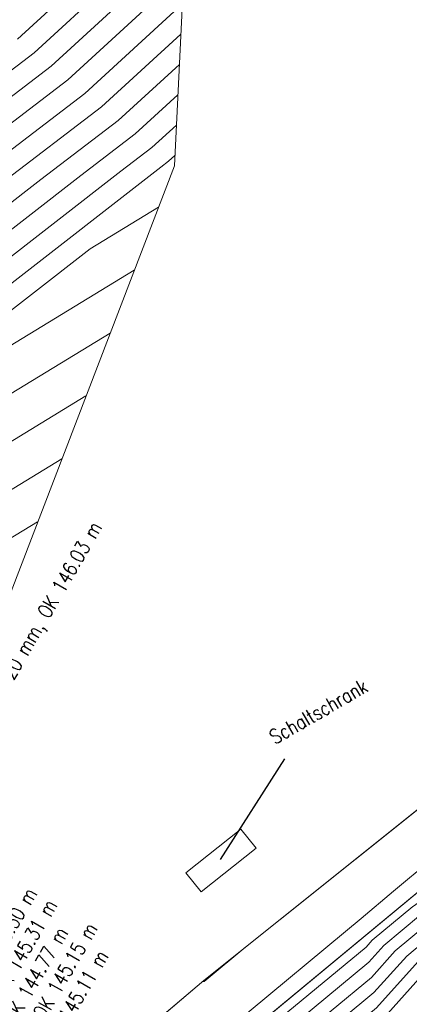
# Model space of a CAD drawing. Header units: metres. Extents: x 3490449 to 3490968, y 5754217 to 5754743.
# Tile 41 of 212: x 3490650 to 3490667, y 5754357 to 5754399. Entities that reach past the tile are written whole.
import ezdxf

# ---------------------------------------------------------------- set-up
doc = ezdxf.new("R2010")
doc.units = ezdxf.units.M
doc.header["$LTSCALE"] = 0.25
doc.linetypes.add('Kartierung-07$0$AUSGEZOGEN', pattern=[0])
doc.linetypes.add('Kartierung-07$0$STRICHLINIE', pattern=[19.05, 12.7, -6.35])
for name, color, linetype, lineweight, true_color in [('Kartierung-07$0$$BRUCH', 7, 'Continuous', 18, 0x82563a), ('Kartierung-07$0$$HOEHEN_Haupt', 7, 'Continuous', 18, 0x82563a), ('Kartierung-07$0$$HOEHEN_Mittel', 7, 'Continuous', 18, 0x82563a), ('Kartierung-07$0$B_Bau', 7, 'Continuous', 18, 0x82563a), ('Kartierung-07$0$B_Befestigt', 7, 'Continuous', 18, 0x82563a), ('Kartierung-07$0$Hilfe_DGM', 7, 'Continuous', 18, 0x82563a)]:
    doc.layers.add(name, color=color, linetype=linetype, lineweight=lineweight, true_color=true_color)
for name, color, linetype, true_color in [('Kartierung-07$0$B_Gasleitung_Schrift', 7, 'Kartierung-07$0$AUSGEZOGEN', 0x82563a), ('Kartierung-07$0$B_Schrift_25_30Grad', 7, 'Continuous', 0x82563a), ('Kartierung-07$0$B_Stromleitung_Schrift', 7, 'Kartierung-07$0$AUSGEZOGEN', 0x82563a), ('Kartierung-07$0$B_Telekommunikationskabel_Schrift', 7, 'Kartierung-07$0$STRICHLINIE', 0x82563a)]:
    doc.layers.add(name, color=color, linetype=linetype, true_color=true_color)
doc.styles.add('Kartierung-07$0$STANDARD', font='romans.shx', dxfattribs={"width": 0.8})

msp = doc.modelspace()

# ---------------------------------------------------------------- linework, layer by layer
at = {"layer": 'Kartierung-07$0$$BRUCH', "ltscale": 0.02}
for p, q in [((3490670.899, 5754367.785), (3490658.241, 5754357.635)), ((3490659.701, 5754355.035), (3490674.26, 5754367.107)), ((3490658.241, 5754357.635), (3490646.514, 5754347.692))]:
    msp.add_line(p, q, dxfattribs=at)
at = {"layer": 'Kartierung-07$0$$HOEHEN_Haupt', "ltscale": 0.02}
for points in [[(3490657.324, 5754399.616), (3490653.13, 5754395.762), (3490647.829, 5754391.708)], [(3490656.999, 5754393.096), (3490656.732, 5754392.851), (3490656.395, 5754392.593), (3490643.232, 5754382.351)], [(3490652.143, 5754380.057), (3490645.179, 5754375.802)], [(3490673.732, 5754370.166), (3490673.364, 5754367.288), (3490668.001, 5754362.82), (3490666.387, 5754361.474), (3490664.988, 5754360.308), (3490664.32, 5754359.751), (3490660.182, 5754356.304), (3490659.369, 5754355.626), (3490657.301, 5754355.861), (3490656.29, 5754355.981)], [(3490646.724, 5754347.87), (3490647.021, 5754347.784), (3490647.31, 5754347.799), (3490649.974, 5754347.473), (3490650.416, 5754347.422), (3490652.91, 5754348.498), (3490653.994, 5754349.034), (3490654.641, 5754349.455), (3490655.325, 5754349.784), (3490656.066, 5754350.262), (3490658.003, 5754351.235), (3490660.046, 5754352.526), (3490661.922, 5754353.711), (3490663.665, 5754354.812), (3490665.657, 5754356.466), (3490667.442, 5754358.464)]]:
    msp.add_lwpolyline(points, dxfattribs=at)
at = {"layer": 'Kartierung-07$0$$HOEHEN_Mittel', "ltscale": 0.02}
for points in [[(3490650.248, 5754398.092), (3490656.939, 5754404.239)], [(3490657.518, 5754403.527), (3490650.969, 5754397.509), (3490644.889, 5754392.859)], [(3490657.454, 5754402.224), (3490651.689, 5754396.927), (3490644.706, 5754391.586)], [(3490657.389, 5754400.92), (3490652.409, 5754396.345), (3490646.116, 5754391.531)], [(3490657.259, 5754398.312), (3490653.85, 5754395.18), (3490649.542, 5754391.885)], [(3490657.194, 5754397.008), (3490654.571, 5754394.598), (3490651.255, 5754392.062), (3490643.866, 5754386.312)], [(3490657.129, 5754395.704), (3490655.291, 5754394.016), (3490652.968, 5754392.239), (3490643.654, 5754384.991)], [(3490657.064, 5754394.4), (3490656.012, 5754393.433), (3490654.681, 5754392.416), (3490643.443, 5754383.671)], [(3490656.292, 5754390.869), (3490653.37, 5754389.083), (3490643.02, 5754381.03)], [(3490655.255, 5754388.166), (3490647.905, 5754383.675)], [(3490654.218, 5754385.463), (3490642.642, 5754378.39)], [(3490653.181, 5754382.76), (3490643.911, 5754377.096)], [(3490650.551, 5754351.114), (3490651.601, 5754350.986), (3490653.209, 5754350.797), (3490654.367, 5754350.661), (3490654.731, 5754350.836), (3490654.785, 5754350.872), (3490658.725, 5754352.852), (3490659.899, 5754353.593), (3490660.977, 5754354.274), (3490661.978, 5754354.907), (3490665.43, 5754357.772), (3490666.454, 5754358.919), (3490667.878, 5754360.101), (3490668.341, 5754360.395), (3490674.006, 5754365.097), (3490674.754, 5754365.592), (3490675.289, 5754365.946), (3490675.788, 5754366.277), (3490682.286, 5754373.594), (3490682.847, 5754376.548), (3490684.002, 5754378.556)], [(3490651.106, 5754377.354), (3490646.448, 5754374.508)], [(3490652.464, 5754352.736), (3490655.457, 5754352.382), (3490656.342, 5754352.281), (3490659.087, 5754353.661), (3490659.826, 5754354.127), (3490660.504, 5754354.556), (3490661.135, 5754354.954), (3490665.316, 5754358.425), (3490665.96, 5754359.146), (3490667.545, 5754360.462), (3490667.835, 5754360.646), (3490674.101, 5754365.847), (3490674.57, 5754366.157), (3490674.905, 5754366.379), (3490675.218, 5754366.586), (3490679.291, 5754371.174), (3490679.949, 5754374.639), (3490680.061, 5754375.23), (3490680.292, 5754375.631)], [(3490654.377, 5754354.359), (3490656.379, 5754354.121), (3490658.318, 5754353.901), (3490659.448, 5754354.469), (3490659.752, 5754354.661), (3490660.032, 5754354.838), (3490660.291, 5754355.002), (3490665.202, 5754359.079), (3490665.466, 5754359.374), (3490667.211, 5754360.822), (3490667.33, 5754360.897), (3490674.196, 5754366.597), (3490674.385, 5754366.723), (3490674.521, 5754366.813), (3490674.648, 5754366.896), (3490676.296, 5754368.753), (3490676.688, 5754370.813), (3490676.951, 5754372.871)], [(3490648.637, 5754349.492), (3490650.787, 5754349.23), (3490652.391, 5754349.041), (3490653.32, 5754349.442), (3490653.724, 5754349.642), (3490653.964, 5754349.799), (3490655.028, 5754350.31), (3490655.426, 5754350.567), (3490658.364, 5754352.044), (3490659.972, 5754353.06), (3490661.45, 5754353.993), (3490662.822, 5754354.859), (3490665.544, 5754357.119), (3490666.948, 5754358.691), (3490668.212, 5754359.74)], [(3490658.203, 5754357.603), (3490658.223, 5754357.6), (3490658.263, 5754357.596), (3490660.049, 5754359.085)], [(3490667.936, 5754358.236), (3490665.771, 5754355.812)]]:
    msp.add_lwpolyline(points, dxfattribs=at)
at = {"layer": 'Kartierung-07$0$B_Bau', "ltscale": 0.02, "elevation": 147.102}
msp.add_lwpolyline([(3490658.125, 5754361.444), (3490660.485, 5754363.323), (3490659.831, 5754364.144), (3490657.471, 5754362.265)], close=True, dxfattribs=at)
at = {"layer": 'Kartierung-07$0$B_Befestigt', "ltscale": 0.02}
for points, elevation in [([(3490707.016, 5754393.445), (3490699.974, 5754389.859), (3490691.049, 5754384.113), (3490679.365, 5754374.9), (3490670.899, 5754367.785), (3490658.241, 5754357.635), (3490646.514, 5754347.692)], 145.927), ([(3490637.85, 5754336.067), (3490639.586, 5754338.178), (3490642.721, 5754341.146), (3490649.665, 5754346.806), (3490659.701, 5754355.035), (3490674.26, 5754367.107), (3490690.312, 5754380.082), (3490697.648, 5754384.774), (3490708.671, 5754390.61)], 144.943)]:
    msp.add_lwpolyline(points, dxfattribs=dict(at, elevation=elevation))
at = {"layer": 'Kartierung-07$0$B_Schrift_25_30Grad', "ltscale": 0.02}
msp.add_line((3490661.708, 5754367.16), (3490658.943, 5754362.841), dxfattribs=at)
at = {"layer": 'Kartierung-07$0$Hilfe_DGM', "ltscale": 0.02}
msp.add_lwpolyline([(3490688.571, 5754442.591), (3490672.36, 5754434.259), (3490656.437, 5754433.334), (3490655.31, 5754429.986), (3490659.925, 5754423.838), (3490667.848, 5754414.266), (3490676.529, 5754405.795), (3490672.852, 5754403.646), (3490657.562, 5754404.401), (3490656.977, 5754392.653), (3490649.011, 5754371.894), (3490643.805, 5754355.612), (3490646.514, 5754347.692), (3490658.241, 5754357.635), (3490670.899, 5754367.785), (3490679.365, 5754374.9), (3490691.049, 5754384.113), (3490699.974, 5754389.859), (3490707.016, 5754393.445), (3490708.671, 5754390.61), (3490708.725, 5754385.188), (3490711.421, 5754384.102), (3490713.893, 5754382.003), (3490715.647, 5754379.23)], dxfattribs=at)

# ---------------------------------------------------------------- texts
at = {"layer": 'Kartierung-07$0$B_Gasleitung_Schrift', "ltscale": 0.02, "style": 'Kartierung-07$0$STANDARD', "width": 0.8}
for s, p in [('Gasleitung, OK 144.77 m', (3490648.152, 5754352.267)), ('Gasleitung, OK 145.11 m', (3490649.885, 5754351.267))]:
    msp.add_text(s, height=0.625, rotation=60, dxfattribs=at).set_placement(p)
at = {"layer": 'Kartierung-07$0$B_Schrift_25_30Grad', "ltscale": 0.02, "style": 'Kartierung-07$0$STANDARD', "width": 0.8}
msp.add_text('Schaltschrank', height=0.625, rotation=30, dxfattribs=at).set_placement((3490661.292, 5754367.765))
at = {"layer": 'Kartierung-07$0$B_Stromleitung_Schrift', "ltscale": 0.02, "style": 'Kartierung-07$0$STANDARD', "width": 0.8}
for s, p in [('Stromleitung, OK 145.30 m', (3490646.42, 5754353.266)), ('Stromleitung, OK 145.31 m', (3490647.286, 5754352.766)), ('Stromleitung, OK 145.15 m', (3490649.019, 5754351.767))]:
    msp.add_text(s, height=0.625, rotation=60, dxfattribs=at).set_placement(p)
at = {"layer": 'Kartierung-07$0$B_Telekommunikationskabel_Schrift', "ltscale": 0.02, "style": 'Kartierung-07$0$STANDARD', "width": 0.8}
msp.add_text('Telekommunikationskabel DN 20 mm, OK 146.03 m', height=0.625, rotation=60, dxfattribs=at).set_placement((3490645.051, 5754361.806))

doc.saveas('drawing.dxf')
